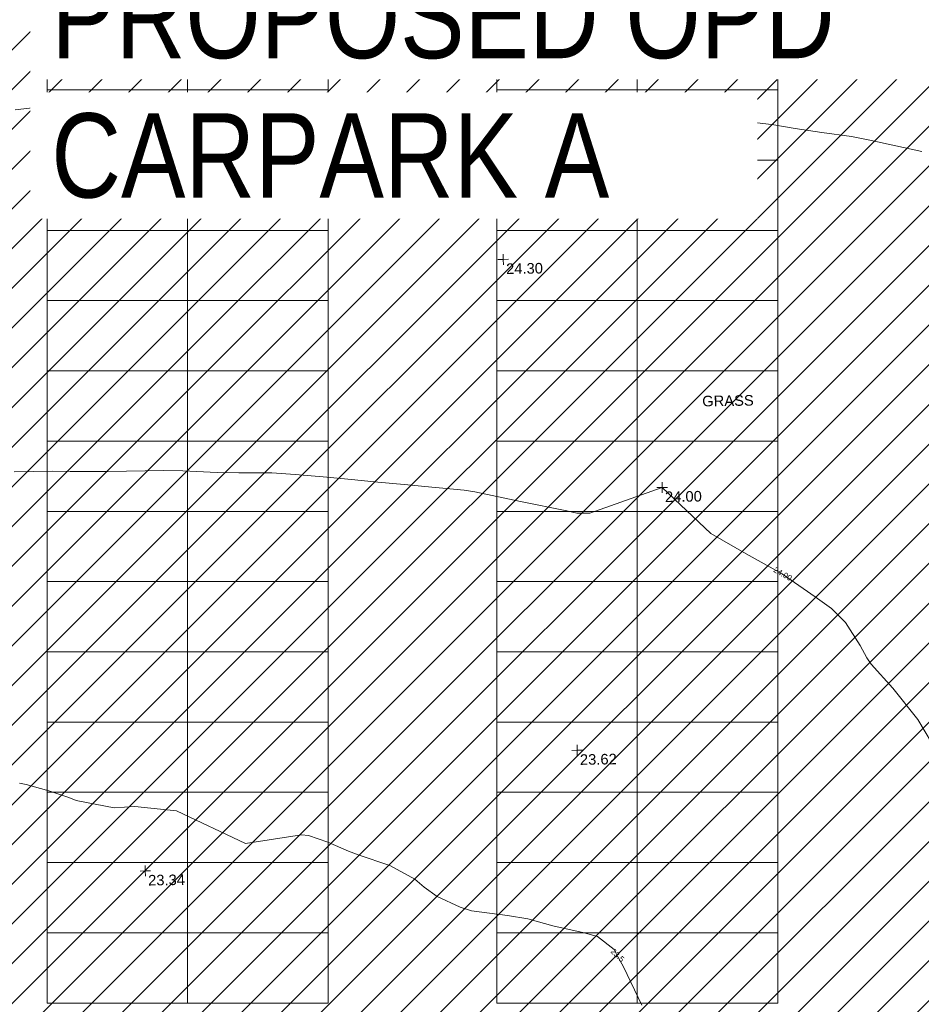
# Model space of a CAD drawing. Header units: millimetres. Extents: x -287732 to 520720, y -88450 to 287754.
# Tile 53 of 256: x -165073 to -132987, y -22545 to 12501. Entities that reach past the tile are written whole.
import ezdxf

# ---------------------------------------------------------------- set-up
doc = ezdxf.new("R2010")
doc.units = ezdxf.units.MM
doc.linetypes.add('IMPORT-UG_ELEC_STREET LIGHTING_QLB2 _2_', pattern=[2700, 1500, -300, 0, -250, 150, -300, 0, -200])
for name, color, linetype, lineweight, true_color in [('00_TOPO_LEVEL_SPOT', 7, 'Continuous', 9, 0x666666), ('01_DTM_CONTOUR_MNR', 7, 'Continuous', 9, 0xa5a552), ('01_DTM_CONTOUR_MNR_LABELS', 7, 'Continuous', 9, 0xa5a552), ('12333-PUM-2D-U-0001-C01 - Rev2_REVIT IMPORT_dwg', 7, 'Continuous', 9, 0x767676), ('A_RHA_Line', 7, 'Continuous', 9, 0x00a600)]:
    doc.layers.add(name, color=color, linetype=linetype, lineweight=lineweight, true_color=true_color)
for name, color, linetype, lineweight in [('00_TOPO_SURVEY_TEXT', 7, 'Continuous', 9), ('A_RHA_Detail', 7, 'Continuous', 9), ('A_RHA_Text', 7, 'Continuous', 9)]:
    doc.layers.add(name, color=color, linetype=linetype, lineweight=lineweight)
doc.styles.add('Arial Narrow', font='ARIALN.TTF', dxfattribs={"height": 3000})
doc.styles.add('Swis721 Lt BT_1', font='swissl.ttf', dxfattribs={"height": 200})
doc.styles.add('Swis721 Lt BT_2', font='swissl.ttf', dxfattribs={"height": 375})

# ---------------------------------------------------------------- blocks, each defined once
blk = doc.blocks.new('12333-PUM-2D-U-0001-C01 - Rev2_REVIT IMPORT_dwg_MM-2077200-Site Location Plan Proposed')
at = {"layer": '00_TOPO_LEVEL_SPOT', "color": 254, "true_color": 0xcccccc, "flags": 128}
for points in [[(0, -500), (0, 0), (-500, 0)], [(500, 0), (0, 0), (0, 500)]]:
    blk.add_lwpolyline(points, dxfattribs=at)
blk = doc.blocks.new('12333-PUM-2D-U-0001-C01 - Rev2_REVIT IMPORT_dwg_MGS62954_T2_Galway_ITM_3d_Rev1-2077680-Site Location Plan Proposed')
at = {"layer": '01_DTM_CONTOUR_MNR', "color": 254, "true_color": 0xcccccc, "flags": 128}
for points in [[(533769148, 725565554), (533767302, 725565992), (533766650, 725566124), (533765601, 725566291), (533764650, 725566454), (533763899, 725566589), (533762650, 725566769), (533762125, 725566815), (533760650, 725566863), (533760185, 725566875), (533758650, 725566875), (533758151, 725566841), (533756650, 725566642), (533755820, 725566510), (533754650, 725566373), (533753621, 725566311), (533752650, 725566229), (533751428, 725566118), (533750650, 725566090), (533750225, 725566090), (533749400, 725566090), (533748650, 725566144), (533747684, 725566374), (533746650, 725566691), (533746079, 725566769), (533744650, 725566795), (533744178, 725566868), (533742650, 725567340), (533741030, 725567720), (533740650, 725567766), (533739092, 725567782), (533738650, 725567763), (533736913, 725567603)], [(533769377, 725544067), (533768650, 725545340), (533767778, 725546468), (533767026, 725547340), (533766872, 725547562), (533766650, 725548007), (533766142, 725548832), (533765650, 725549340), (533765073, 725549763), (533764650, 725550070), (533763933, 725550596), (533763917, 725550607), (533762650, 725551340), (533761401, 725552091), (533759700, 725553760), (533757107, 725552883), (533756650, 725552897), (533756288, 725552978), (533754650, 725553340), (533753030, 725553720), (533752650, 725553784), (533751250, 725553940), (533750650, 725554007), (533749451, 725554141), (533748650, 725554229), (533747650, 725554340), (533746650, 725554451), (533745824, 725554514), (533744650, 725554540), (533743874, 725554564), (533742650, 725554648), (533741982, 725554672), (533740650, 725554672), (533739982, 725554672), (533738650, 725554696), (533738026, 725554716), (533736650, 725554716)], [(533758650, 725535340), (533758031, 725536721), (533757813, 725537129), (533757701, 725537340), (533757123, 725537813), (533756650, 725537960), (533755538, 725538228), (533754650, 725538490), (533753931, 725538621), (533752650, 725538812), (533752251, 725538940), (533751435, 725539340), (533750984, 725539674), (533750650, 725539965), (533749780, 725540470), (533748650, 725540874), (533748317, 725541007), (533747581, 725541340), (533746899, 725541589), (533746650, 725541618), (533744650, 725541340), (533742220, 725542548), (533740738, 725542734), (533739999, 725542689), (533738650, 725542978), (533738396, 725543086), (533737682, 725543340), (533736887, 725543577), (533736650, 725543626)]]:
    blk.add_lwpolyline(points, dxfattribs=at)
at = {"xscale": 0.375, "yscale": 0.375, "zscale": 0.375}
for p in [(533754187, 725561971), (533759700, 725553756), (533756510, 725544456), (533741070, 725540430)]:
    blk.add_blockref('12333-PUM-2D-U-0001-C01 - Rev2_REVIT IMPORT_dwg_MM-2077200-Site Location Plan Proposed', p, dxfattribs=at)
at = {"layer": '00_TOPO_LEVEL_SPOT', "char_height": 375, "width": 1495.9, "attachment_point": 1, "line_spacing_factor": 1.005062, "style": 'Swis721 Lt BT_2'}
for s, insert in [('24.30', (533754282, 725561823)), ('24.00', (533759795, 725553609)), ('23.62', (533756605, 725544309)), ('23.34', (533741165, 725540283))]:
    blk.add_mtext(s, dxfattribs=dict(at, insert=insert))
at = {"layer": '00_TOPO_SURVEY_TEXT', "color": 251, "true_color": 0x666666, "insert": (533761178, 725556990), "char_height": 375, "width": 2018.28, "attachment_point": 1, "line_spacing_factor": 1.005062, "style": 'Swis721 Lt BT_2'}
blk.add_mtext('GRASS', dxfattribs=at)
at = {"layer": '01_DTM_CONTOUR_MNR_LABELS', "color": 251, "true_color": 0x666666, "char_height": 200, "attachment_point": 2, "line_spacing_factor": 1.005062, "style": 'Swis721 Lt BT_1'}
for s, insert, width, rotation in [('24.5', (533750230, 725566201), 620.51, 359.286), ('24.00', (533763989, 725550691), 797.8, 329.8434), ('23.5', (533757893, 725537206), 620.51, 315.6854)]:
    blk.add_mtext(s, dxfattribs=dict(at, insert=insert, width=width, rotation=rotation))
blk = doc.blocks.new('12333-PUM-2D-U-0001-C01 - Rev2_REVIT IMPORT_dwg-1620468-Site Location Plan Proposed')
blk.add_blockref('12333-PUM-2D-U-0001-C01 - Rev2_REVIT IMPORT_dwg_MGS62954_T2_Galway_ITM_3d_Rev1-2077680-Site Location Plan Proposed', (-533641080, -725615854))

msp = doc.modelspace()

# ---------------------------------------------------------------- hatches: boundary and pattern name
at = {"layer": 'A_RHA_Detail', "true_color": 0xff80c0}
h = msp.add_hatch(dxfattribs=at)
h.set_pattern_fill('FP_17', color=231, style=0, pattern_type=2)
h.set_pattern_definition([(45, (0, 0), (-707.107, 707.107), [])])
h.paths.add_polyline_path([(-176097, -30999), (-126097, -30999), (-126097, 44501), (-176097, 44501), (-176097, -19999)])
h.paths.add_polyline_path([(-157978, 43040), (-157965, 43812), (-156938, 43911), (-156951, 43139)])

# ---------------------------------------------------------------- linework, layer by layer
at = {"layer": 'A_RHA_Line', "color": 7}
for p, q in [((-164097, 12501), (-164097, 10001)), ((-159097, 12501), (-159097, 10001)), ((-159097, 10001), (-159097, 12501)), ((-154097, 10001), (-154097, 12501)), ((-148097, 12501), (-148097, 10001)), ((-143097, 12501), (-148097, 12501)), ((-143097, 12501), (-143097, 10001)), ((-138097, 12501), (-143097, 12501)), ((-143097, 10001), (-143097, 12501)), ((-138097, 10001), (-138097, 12501)), ((-164097, 10001), (-164097, 7501)), ((-159097, 10001), (-164097, 10001)), ((-164097, 10001), (-159097, 10001)), ((-159097, 10001), (-159097, 7501)), ((-154097, 10001), (-159097, 10001)), ((-159097, 10001), (-154097, 10001)), ((-159097, 7501), (-159097, 10001)), ((-154097, 7501), (-154097, 10001)), ((-148097, 10001), (-148097, 7501)), ((-143097, 10001), (-148097, 10001)), ((-148097, 10001), (-143097, 10001)), ((-143097, 10001), (-143097, 7501)), ((-138097, 10001), (-143097, 10001)), ((-143097, 10001), (-138097, 10001)), ((-143097, 7501), (-143097, 10001)), ((-138097, 7501), (-138097, 10001)), ((-164097, 7501), (-164097, 5001)), ((-159097, 7501), (-164097, 7501)), ((-164097, 7501), (-159097, 7501)), ((-159097, 7501), (-159097, 5001)), ((-154097, 7501), (-159097, 7501)), ((-159097, 7501), (-154097, 7501)), ((-159097, 5001), (-159097, 7501)), ((-154097, 5001), (-154097, 7501)), ((-148097, 7501), (-148097, 5001)), ((-143097, 7501), (-148097, 7501)), ((-148097, 7501), (-143097, 7501)), ((-143097, 7501), (-143097, 5001)), ((-138097, 7501), (-143097, 7501)), ((-143097, 7501), (-138097, 7501)), ((-143097, 5001), (-143097, 7501)), ((-138097, 5001), (-138097, 7501)), ((-164097, 5001), (-164097, 2501)), ((-159097, 5001), (-164097, 5001)), ((-164097, 5001), (-159097, 5001)), ((-159097, 5001), (-159097, 2501)), ((-154097, 5001), (-159097, 5001)), ((-159097, 5001), (-154097, 5001)), ((-159097, 2501), (-159097, 5001)), ((-154097, 2501), (-154097, 5001)), ((-148097, 5001), (-148097, 2501)), ((-143097, 5001), (-148097, 5001)), ((-148097, 5001), (-143097, 5001)), ((-143097, 5001), (-143097, 2501)), ((-138097, 5001), (-143097, 5001)), ((-143097, 5001), (-138097, 5001)), ((-143097, 2501), (-143097, 5001)), ((-138097, 2501), (-138097, 5001)), ((-164097, 2501), (-164097, 1)), ((-159097, 2501), (-164097, 2501)), ((-164097, 2501), (-159097, 2501)), ((-159097, 2501), (-159097, 1)), ((-154097, 2501), (-159097, 2501)), ((-159097, 2501), (-154097, 2501)), ((-159097, 1), (-159097, 2501)), ((-154097, 1), (-154097, 2501)), ((-148097, 2501), (-148097, 1)), ((-143097, 2501), (-148097, 2501)), ((-148097, 2501), (-143097, 2501)), ((-143097, 2501), (-143097, 1)), ((-138097, 2501), (-143097, 2501)), ((-143097, 2501), (-138097, 2501)), ((-143097, 1), (-143097, 2501)), ((-138097, 1), (-138097, 2501)), ((-164097, 1), (-164097, -2499)), ((-159097, 1), (-164097, 1)), ((-164097, 1), (-159097, 1)), ((-159097, 1), (-159097, -2499)), ((-154097, 1), (-159097, 1)), ((-159097, 1), (-154097, 1)), ((-159097, -2499), (-159097, 1)), ((-154097, -2499), (-154097, 1)), ((-148097, 1), (-148097, -2499)), ((-143097, 1), (-148097, 1)), ((-148097, 1), (-143097, 1)), ((-143097, 1), (-143097, -2499)), ((-138097, 1), (-143097, 1)), ((-143097, 1), (-138097, 1)), ((-143097, -2499), (-143097, 1)), ((-138097, -2499), (-138097, 1)), ((-164097, -2499), (-164097, -4999)), ((-159097, -2499), (-164097, -2499)), ((-164097, -2499), (-159097, -2499)), ((-159097, -2499), (-159097, -4999)), ((-154097, -2499), (-159097, -2499)), ((-159097, -2499), (-154097, -2499)), ((-159097, -4999), (-159097, -2499)), ((-154097, -4999), (-154097, -2499)), ((-148097, -2499), (-148097, -4999)), ((-143097, -2499), (-148097, -2499)), ((-148097, -2499), (-143097, -2499)), ((-143097, -2499), (-143097, -4999)), ((-138097, -2499), (-143097, -2499)), ((-143097, -2499), (-138097, -2499)), ((-143097, -4999), (-143097, -2499)), ((-138097, -4999), (-138097, -2499)), ((-164097, -4999), (-164097, -7499)), ((-159097, -4999), (-164097, -4999)), ((-164097, -4999), (-159097, -4999)), ((-159097, -4999), (-159097, -7499)), ((-154097, -4999), (-159097, -4999)), ((-159097, -4999), (-154097, -4999)), ((-159097, -7499), (-159097, -4999)), ((-154097, -7499), (-154097, -4999)), ((-148097, -4999), (-148097, -7499)), ((-143097, -4999), (-148097, -4999)), ((-148097, -4999), (-143097, -4999)), ((-143097, -4999), (-143097, -7499)), ((-138097, -4999), (-143097, -4999)), ((-143097, -4999), (-138097, -4999)), ((-143097, -7499), (-143097, -4999)), ((-138097, -7499), (-138097, -4999)), ((-164097, -7499), (-159097, -7499)), ((-164097, -7499), (-164097, -9999)), ((-159097, -7499), (-164097, -7499)), ((-159097, -7499), (-154097, -7499)), ((-159097, -7499), (-159097, -9999)), ((-154097, -7499), (-159097, -7499)), ((-159097, -9999), (-159097, -7499)), ((-154097, -9999), (-154097, -7499)), ((-148097, -7499), (-143097, -7499)), ((-148097, -7499), (-148097, -9999)), ((-143097, -7499), (-148097, -7499)), ((-143097, -7499), (-138097, -7499)), ((-143097, -7499), (-143097, -9999)), ((-138097, -7499), (-143097, -7499)), ((-143097, -9999), (-143097, -7499)), ((-138097, -9999), (-138097, -7499)), ((-164097, -9999), (-164097, -12499)), ((-159097, -9999), (-164097, -9999)), ((-164097, -9999), (-159097, -9999)), ((-159097, -9999), (-159097, -12499)), ((-154097, -9999), (-159097, -9999)), ((-159097, -9999), (-154097, -9999)), ((-159097, -12499), (-159097, -9999)), ((-154097, -12499), (-154097, -9999)), ((-148097, -9999), (-148097, -12499)), ((-143097, -9999), (-148097, -9999)), ((-148097, -9999), (-143097, -9999)), ((-143097, -9999), (-143097, -12499)), ((-138097, -9999), (-143097, -9999)), ((-143097, -9999), (-138097, -9999)), ((-143097, -12499), (-143097, -9999)), ((-138097, -12499), (-138097, -9999)), ((-164097, -12499), (-164097, -14999)), ((-159097, -12499), (-164097, -12499)), ((-164097, -12499), (-159097, -12499)), ((-159097, -12499), (-159097, -14999)), ((-154097, -12499), (-159097, -12499)), ((-159097, -12499), (-154097, -12499)), ((-159097, -14999), (-159097, -12499)), ((-154097, -14999), (-154097, -12499)), ((-148097, -12499), (-148097, -14999)), ((-143097, -12499), (-148097, -12499)), ((-148097, -12499), (-143097, -12499)), ((-143097, -12499), (-143097, -14999)), ((-138097, -12499), (-143097, -12499)), ((-143097, -12499), (-138097, -12499)), ((-143097, -14999), (-143097, -12499)), ((-138097, -14999), (-138097, -12499)), ((-164097, -14999), (-164097, -17499)), ((-159097, -14999), (-164097, -14999)), ((-164097, -14999), (-159097, -14999)), ((-159097, -14999), (-159097, -17499)), ((-154097, -14999), (-159097, -14999)), ((-159097, -14999), (-154097, -14999)), ((-159097, -17499), (-159097, -14999)), ((-154097, -17499), (-154097, -14999)), ((-148097, -14999), (-148097, -17499)), ((-143097, -14999), (-148097, -14999)), ((-148097, -14999), (-143097, -14999)), ((-143097, -14999), (-143097, -17499)), ((-138097, -14999), (-143097, -14999)), ((-143097, -14999), (-138097, -14999)), ((-143097, -17499), (-143097, -14999)), ((-138097, -17499), (-138097, -14999)), ((-164097, -17499), (-159097, -17499)), ((-164097, -17499), (-164097, -19999)), ((-159097, -17499), (-164097, -17499)), ((-159097, -17499), (-154097, -17499)), ((-159097, -17499), (-159097, -19999)), ((-154097, -17499), (-159097, -17499)), ((-159097, -19999), (-159097, -17499)), ((-154097, -19999), (-154097, -17499)), ((-148097, -17499), (-143097, -17499)), ((-148097, -17499), (-148097, -19999)), ((-143097, -17499), (-148097, -17499)), ((-143097, -17499), (-138097, -17499)), ((-143097, -17499), (-143097, -19999)), ((-138097, -17499), (-143097, -17499)), ((-143097, -19999), (-143097, -17499)), ((-138097, -19999), (-138097, -17499)), ((-164097, -19999), (-164097, -22499)), ((-159097, -19999), (-164097, -19999)), ((-164097, -19999), (-159097, -19999)), ((-159097, -19999), (-159097, -22499)), ((-154097, -19999), (-159097, -19999)), ((-159097, -19999), (-154097, -19999)), ((-159097, -22499), (-159097, -19999)), ((-154097, -22499), (-154097, -19999)), ((-148097, -19999), (-148097, -22499)), ((-143097, -19999), (-148097, -19999)), ((-148097, -19999), (-143097, -19999)), ((-143097, -19999), (-143097, -22499)), ((-138097, -19999), (-143097, -19999)), ((-143097, -19999), (-138097, -19999)), ((-143097, -22499), (-143097, -19999)), ((-138097, -22499), (-138097, -19999)), ((-164097, -22499), (-159097, -22499)), ((-159097, -22499), (-154097, -22499)), ((-148097, -22499), (-143097, -22499)), ((-143097, -22499), (-138097, -22499))]:
    msp.add_line(p, q, dxfattribs=at)

# ---------------------------------------------------------------- block references
at = {"layer": '12333-PUM-2D-U-0001-C01 - Rev2_REVIT IMPORT_dwg', "color": 254, "linetype": 'IMPORT-UG_ELEC_STREET LIGHTING_QLB2 _2_', "true_color": 0xffd4d4, "rotation": 0.9999999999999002}
msp.add_blockref('12333-PUM-2D-U-0001-C01 - Rev2_REVIT IMPORT_dwg-1620468-Site Location Plan Proposed', (-261895, 55870), dxfattribs=at)

# ---------------------------------------------------------------- next in the draw order: texts
at = {"layer": 'A_RHA_Text', "lineweight": 35, "char_height": 3000, "attachment_point": 1, "style": 'Arial Narrow', "bg_fill": 3, "box_fill_scale": 1.25, "bg_fill_color": 256, "bg_fill_true_color": 13158600, "bg_fill_transparency": 0}
for s, insert, width in [('PROPOSED OPD ', (-163947, 14131), 35434.59), ('CARPARK A', (-163947, 9170), 24371.3)]:
    msp.add_mtext(s, dxfattribs=dict(at, insert=insert, width=width))

doc.saveas('drawing.dxf')
